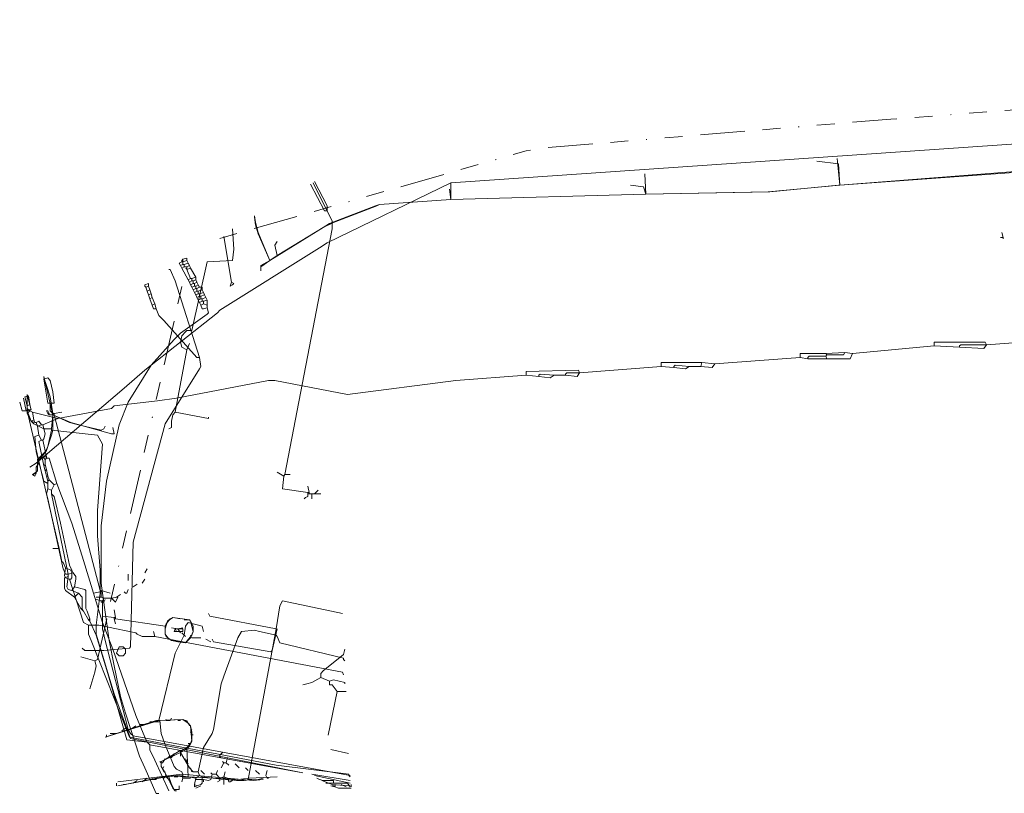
# Model space of a CAD drawing. Header units: metres. Extents: x 132121 to 132666, y 517581 to 517729.
# Tile 1 of 7: x 132121 to 132231, y 517631 to 517717. Entities that reach past the tile are written whole.
import ezdxf
from ezdxf.lldxf.tags import DXFTag

# ---------------------------------------------------------------- set-up
doc = ezdxf.new("R2010")
doc.units = ezdxf.units.M
doc.linetypes.add('RI-OVERIG', pattern=[17, 5, -2, 2, -2, 0, -2, 2, -2])
for name, color, linetype, lineweight in [('B-OI-KL-DATA_BT NEDERLAND_0000566275_VECT_16O055779-G', 90, 'KL-DATA-N', 18), ('B-OI-KL-DATA_KPN_0000546663_VECT_16O055779-G', 90, 'KL-DATA-N', 18), ('B-OI-KL-DATA_LIANDER_0000574962_VECT_16O055779-G', 90, 'KL-DATA-N', 18), ('B-OI-KL-DATA_PRORAIL_0000596202_VECT_16O055779-G', 90, 'KL-DATA-N', 18), ('B-OI-KL-DATA_ZIGGO BV_0000546674_VECT_16O055779-G', 90, 'KL-DATA-N', 18), ('B-OI-KL-ET_LS_HOORN_0000584935_VECT_16O055779-G', 190, 'KL-LS-N', 18), ('B-OI-KL-ET_LS_LIANDER_0000574962_VECT_16O055779-G', 190, 'KL-LS-N', 18), ('B-OI-KL-ET_LS_PRORAIL_0000596202_VECT_16O055779-G', 190, 'KL-LS-N', 18), ('B-OI-KL-ET_MS_LIANDER_0000574962_VECT_16O055779-G', 130, 'KL-MS-N', 18), ('B-OI-KL-ET_MS_PRORAIL_0000596202_VECT_16O055779-G', 130, 'KL-MS-N', 18), ('B-OI-KL-GAS_HD_LIANDER_0000574962_VECT_16O055779-G', 30, 'KL-GAS-HD-N', 18), ('B-OI-KL-GAS_LD_LIANDER_0000574962_VECT_16O055779-G', 50, 'KL-GAS-LD-N', 18), ('B-OI-KL-GAS_LD_PRORAIL_0000596202_VECT_16O055779-G', 50, 'KL-GAS-LD-N', 18), ('B-OI-KL-OVERIG_PRORAIL_0000596202_VECT_16O055779-G', 8, 'CONTINUOUS', 18), ('B-OI-KL-WATER_PWN_0000571124_VECT_16O055779-G', 170, 'KL-WATER-N', 18), ('B-OI-RI-DRUK_HOORN_0000584935_VECT_16O055779-G', 210, 'RI-PERS', 18), ('B-OI-RI-VRIJVERVAL_HOORN_0000584935_VECT_16O055779-G', 210, 'RI-OVERIG', 18), ('B-OI-RI-VRIJVERVAL_PRORAIL_0000596202_VECT_16O055779-G', 210, 'RI-OVERIG', 18)]:
    doc.layers.add(name, color=color, linetype=linetype, lineweight=lineweight)
tags = doc.linetypes.add('KL-DATA-N', pattern='A,4,-1,[101,NLCS.SHX,S=0.5,R=0,X=0,Y=0],-1,4,-1,["D",Standard,S=1,R=0,X=-0.25,Y=-0.5],-1.5', length=12.5).pattern_tags.tags
tags[18] = DXFTag(74, 10)
tags = doc.linetypes.add('KL-GAS-HD-N', pattern='A,4,-1,[69,NLCS.SHX,S=0.5,R=0,X=0,Y=0],-1,4,-1,["H",Standard,S=1,R=0,X=0,Y=-0.5],-2', length=13).pattern_tags.tags
tags[18] = DXFTag(74, 10)
tags = doc.linetypes.add('KL-GAS-LD-N', pattern='A,4,-1,[69,NLCS.SHX,S=0.5,R=0,X=0,Y=0],-1,4,-1,["L",Standard,S=1,R=0,X=0.25,Y=-0.5],-2', length=13).pattern_tags.tags
tags[18] = DXFTag(74, 10)
tags = doc.linetypes.add('KL-LS-N', pattern='A,4,-1,[103,NLCS.SHX,S=0.75,R=0,X=0,Y=0],-1,4,-1,["L",Standard,S=1,R=0,X=0,Y=-0.5],-2', length=13).pattern_tags.tags
tags[18] = DXFTag(74, 10)
tags = doc.linetypes.add('KL-MS-N', pattern='A,4,-1,[103,NLCS.SHX,S=0.75,R=0,X=0,Y=0],-1,4,-1,["M",Standard,S=1,R=0,X=0,Y=-0.5],-2', length=13).pattern_tags.tags
tags[18] = DXFTag(74, 10)
doc.linetypes.add('KL-WATER-N', pattern='A,7,-0.5,[168,NLCS.SHX,S=0.75,R=0,X=0.75,Y=0],-2', length=9.5)
tags = doc.linetypes.add('RI-PERS', pattern='A,7,-2,["P",Standard,S=1.8,R=0,X=-0.5,Y=-0.9],-2,7,-2,[102,NLCS.SHX,S=1,R=180,X=0,Y=0],-2', length=22).pattern_tags.tags
tags[6] = DXFTag(74, 10)

msp = doc.modelspace()

# ---------------------------------------------------------------- linework, layer by layer
at = {"layer": 'B-OI-KL-DATA_BT NEDERLAND_0000566275_VECT_16O055779-G', "flags": 128}
for points in [[(132148.07, 517632.21), (132146.93, 517632.07), (132138.93, 517632.79), (132131.79, 517631.93)], [(132157.93, 517631.21), (132156.5, 517631.21), (132156.07, 517631.36), (132155.64, 517631.5)]]:
    msp.add_lwpolyline(points, dxfattribs=at)
at = {"layer": 'B-OI-KL-DATA_KPN_0000546663_VECT_16O055779-G', "flags": 128}
for points in [[(132143.64, 517693.07), (132144.5, 517687.93)], [(132140.93, 517679.5), (132138.21, 517688.07), (132137.64, 517689.36), (132137.5, 517689.36)], [(132135.21, 517687.5), (132135.21, 517687.79), (132134.79, 517687.64), (132134.79, 517687.5), (132134.93, 517687.36)], [(132135.21, 517687.5), (132134.93, 517687.36)], [(132134.93, 517687.36), (132135.07, 517686.93)], [(132135.36, 517687.07), (132135.07, 517686.93)], [(132135.07, 517686.93), (132135.21, 517686.5)], [(132135.21, 517687.5), (132135.36, 517687.07)], [(132135.36, 517687.07), (132135.5, 517686.64)], [(132135.5, 517686.64), (132135.21, 517686.5)], [(132135.21, 517686.5), (132135.36, 517686.07)], [(132135.64, 517686.21), (132135.36, 517686.07)], [(132135.36, 517686.07), (132135.64, 517685.36)], [(132135.5, 517686.64), (132135.64, 517686.21)], [(132135.64, 517686.21), (132135.93, 517685.5)], [(132135.93, 517685.5), (132135.64, 517685.36)], [(132135.64, 517685.36), (132135.79, 517684.93), (132136.07, 517684.93)], [(132135.93, 517685.5), (132136.07, 517684.93)], [(132136.07, 517684.93), (132136.36, 517684.21), (132136.93, 517683.64), (132140.64, 517679.5), (132140.93, 517679.5)], [(132140.93, 517679.5), (132141.07, 517678.5), (132140.93, 517678.21), (132137.07, 517672.07), (132133.5, 517658.79), (132133.21, 517647.07), (132133.07, 517646.93), (132130.21, 517646.64), (132128.07, 517646.64), (132127.79, 517646.93)]]:
    msp.add_lwpolyline(points, dxfattribs=at)
msp.add_lwpolyline([(132144.5, 517687.93), (132144.79, 517687.79), (132144.64, 517687.64), (132144.36, 517687.5)], close=True, dxfattribs=at)
at = {"layer": 'B-OI-KL-DATA_LIANDER_0000574962_VECT_16O055779-G', "flags": 128}
for points in [[(132121.93, 517674.21), (132121.79, 517675.21), (132121.36, 517675.07), (132121.64, 517674.07)], [(132121.64, 517673.5), (132121.07, 517673.5), (132120.79, 517674.5)], [(132121.93, 517674.21), (132121.64, 517674.07)], [(132121.93, 517674.21), (132122.07, 517673.64), (132121.64, 517673.64)], [(132121.64, 517674.07), (132121.64, 517673.64)], [(132121.64, 517673.64), (132121.64, 517673.5)], [(132121.64, 517673.5), (132125.21, 517658.07)], [(132125.21, 517658.07), (132124.5, 517658.07)], [(132125.21, 517658.07), (132125.5, 517656.64), (132125.64, 517656.5), (132125.93, 517655.93)], [(132125.93, 517655.93), (132125.79, 517655.07), (132125.93, 517654.79), (132126.36, 517654.64)], [(132125.93, 517655.93), (132126.5, 517655.64), (132126.64, 517655.36), (132126.64, 517654.79), (132126.5, 517654.64), (132126.36, 517654.64)], [(132126.36, 517654.64), (132127.93, 517649.79), (132128.5, 517649.5)], [(132128.5, 517649.5), (132129.64, 517649.5), (132131.64, 517649.07), (132133.79, 517648.64), (132133.93, 517648.5), (132134.5, 517648.21), (132135.93, 517648.21)], [(132128.5, 517649.5), (132128.5, 517648.5), (132128.79, 517647.79), (132133.07, 517636.93), (132149.5, 517633.79), (132157.64, 517632.79), (132157.64, 517632.64), (132157.79, 517632.5)], [(132135.93, 517648.21), (132135.79, 517648.79)], [(132135.93, 517648.21), (132156.93, 517644.21), (132157.07, 517643.93)]]:
    msp.add_lwpolyline(points, dxfattribs=at)
at = {"layer": 'B-OI-KL-DATA_PRORAIL_0000596202_VECT_16O055779-G', "flags": 128}
for points in [[(132136.36, 517638.79), (132138.21, 517646.36), (132139.21, 517648.36), (132139.36, 517649.36), (132139.64, 517649.79), (132141.21, 517649.36), (132141.36, 517648.79)], [(132136.36, 517638.79), (132130.36, 517636.93)], [(132136.36, 517638.79), (132136.5, 517638.79)], [(132136.5, 517638.79), (132139.07, 517638.93), (132139.36, 517638.79), (132139.93, 517638.21), (132140.07, 517636.5), (132139.93, 517636.21), (132139.5, 517635.79), (132139.64, 517632.5)], [(132136.5, 517638.79), (132136.64, 517637.36), (132137.07, 517636.07), (132138.07, 517633.64), (132138.36, 517633.36), (132138.93, 517633.07), (132139.07, 517632.79), (132139.07, 517632.5)], [(132139.07, 517632.5), (132137.79, 517632.64), (132136.93, 517632.5), (132131.79, 517631.5)], [(132139.07, 517632.5), (132139.64, 517632.5)], [(132139.64, 517632.5), (132145.21, 517632.21), (132146.5, 517632.36), (132149.64, 517632.5)], [(132155.93, 517631.79), (132155.93, 517632.07), (132154.79, 517632.07), (132154.36, 517632.21), (132154.07, 517632.36)], [(132155.93, 517631.79), (132155.07, 517631.79)], [(132155.93, 517631.79), (132157.5, 517631.79), (132157.79, 517631.36)]]:
    msp.add_lwpolyline(points, dxfattribs=at)
at = {"layer": 'B-OI-KL-DATA_ZIGGO BV_0000546674_VECT_16O055779-G', "flags": 128}
for points in [[(132138.93, 517690.21), (132138.64, 517690.07), (132138.79, 517689.79)], [(132139.07, 517690.5), (132138.93, 517690.36)], [(132138.93, 517690.36), (132139.07, 517690.36)], [(132138.93, 517690.36), (132138.93, 517690.21)], [(132138.93, 517690.21), (132139.07, 517690.21)], [(132139.07, 517690.5), (132139.5, 517690.64), (132139.5, 517690.36)], [(132139.07, 517690.5), (132139.07, 517690.36)], [(132139.07, 517690.36), (132139.07, 517690.21)], [(132139.5, 517690.36), (132139.07, 517690.21)], [(132139.07, 517690.21), (132139.07, 517689.93)], [(132139.64, 517690.07), (132139.21, 517689.93)], [(132139.5, 517690.36), (132139.64, 517690.07)], [(132139.64, 517690.07), (132139.79, 517689.79)], [(132139.07, 517689.93), (132138.79, 517689.79)], [(132138.79, 517689.79), (132138.93, 517689.5)], [(132139.21, 517689.64), (132138.93, 517689.5)], [(132138.93, 517689.5), (132139.64, 517688.21)], [(132139.07, 517689.93), (132139.21, 517689.93)], [(132139.21, 517689.93), (132139.21, 517689.64)], [(132139.21, 517689.64), (132139.5, 517689.64)], [(132139.79, 517689.79), (132139.5, 517689.64)], [(132139.5, 517689.64), (132139.5, 517689.36)], [(132139.93, 517689.5), (132139.5, 517689.36)], [(132139.5, 517689.36), (132139.93, 517688.36)], [(132139.79, 517689.79), (132139.93, 517689.5)], [(132139.93, 517689.5), (132140.5, 517688.5)], [(132139.93, 517688.36), (132139.64, 517688.21)], [(132139.64, 517688.21), (132139.79, 517687.93)], [(132140.07, 517688.07), (132139.79, 517687.93)], [(132139.79, 517687.93), (132139.93, 517687.64)], [(132139.93, 517688.36), (132140.07, 517688.36)], [(132140.21, 517687.79), (132139.93, 517687.64)], [(132140.5, 517688.5), (132140.07, 517688.36)], [(132140.07, 517688.36), (132140.07, 517688.07)], [(132140.07, 517688.07), (132140.21, 517688.07)], [(132140.5, 517688.21), (132140.21, 517688.07)], [(132140.21, 517688.07), (132140.21, 517687.79)], [(132140.21, 517687.79), (132140.36, 517687.79)], [(132140.64, 517687.93), (132140.36, 517687.79)], [(132140.36, 517687.79), (132140.36, 517687.5)], [(132140.5, 517688.5), (132140.5, 517688.21)], [(132140.5, 517688.21), (132140.64, 517687.93)], [(132140.64, 517687.93), (132140.79, 517687.64)], [(132139.93, 517687.64), (132140.07, 517687.36)], [(132140.36, 517687.5), (132140.07, 517687.36)], [(132140.07, 517687.36), (132140.21, 517687.07)], [(132140.5, 517687.21), (132140.21, 517687.07)], [(132140.21, 517687.07), (132140.36, 517686.79)], [(132140.36, 517687.5), (132140.5, 517687.5)], [(132140.64, 517686.93), (132140.36, 517686.79)], [(132140.36, 517686.79), (132140.5, 517686.5)], [(132140.79, 517687.64), (132140.5, 517687.5)], [(132140.5, 517687.5), (132140.5, 517687.21)], [(132140.5, 517687.21), (132140.64, 517687.21)], [(132140.93, 517687.36), (132140.64, 517687.21)], [(132140.64, 517687.21), (132140.64, 517686.93)], [(132140.64, 517686.93), (132140.79, 517686.93)], [(132140.79, 517687.64), (132140.93, 517687.36)], [(132141.21, 517687.07), (132140.79, 517686.93)], [(132140.79, 517686.93), (132140.79, 517686.64)], [(132140.93, 517687.36), (132141.21, 517687.36), (132141.21, 517687.07)], [(132141.36, 517686.79), (132140.93, 517686.64)], [(132141.21, 517687.07), (132141.36, 517686.79)], [(132141.36, 517686.79), (132141.5, 517686.5)], [(132140.79, 517686.64), (132140.5, 517686.5)], [(132140.5, 517686.5), (132140.64, 517686.21)], [(132140.93, 517686.36), (132140.64, 517686.21)], [(132140.64, 517686.21), (132140.79, 517685.93)], [(132140.79, 517686.64), (132140.93, 517686.64)], [(132141.07, 517686.07), (132140.79, 517685.93)], [(132140.79, 517685.93), (132140.93, 517685.64)], [(132140.93, 517686.64), (132140.93, 517686.36)], [(132140.93, 517686.36), (132141.07, 517686.36)], [(132141.21, 517685.79), (132140.93, 517685.64)], [(132140.93, 517685.64), (132141.07, 517685.36)], [(132141.5, 517686.5), (132141.07, 517686.36)], [(132141.07, 517686.36), (132141.07, 517686.07)], [(132141.07, 517686.07), (132141.21, 517686.07)], [(132141.64, 517686.21), (132141.21, 517686.07)], [(132141.21, 517686.07), (132141.21, 517685.79)], [(132141.21, 517685.79), (132141.36, 517685.79)], [(132141.79, 517685.93), (132141.36, 517685.79)], [(132141.36, 517685.79), (132141.36, 517685.5)], [(132141.5, 517686.5), (132141.64, 517686.21)], [(132141.64, 517686.21), (132141.79, 517685.93)], [(132141.79, 517685.93), (132141.79, 517685.36)], [(132141.79, 517685.07), (132141.93, 517684.5), (132141.79, 517684.36), (132138.79, 517682.21), (132138.07, 517681.5), (132135.5, 517678.64), (132132.93, 517674.5), (132131.93, 517671.93), (132130.5, 517665.64), (132129.93, 517660.64), (132129.93, 517654.21), (132130.07, 517653.07), (132130.79, 517647.79), (132131.36, 517644.93), (132132.07, 517641.5), (132132.64, 517639.64), (132134.21, 517634.79), (132134.79, 517633.5), (132136.07, 517630.64), (132136.36, 517630.64)], [(132141.36, 517685.5), (132141.07, 517685.36)], [(132141.07, 517685.36), (132141.21, 517684.93), (132141.36, 517684.93), (132141.79, 517685.07)], [(132141.36, 517685.5), (132141.79, 517685.36)], [(132141.79, 517685.36), (132141.79, 517685.07)]]:
    msp.add_lwpolyline(points, dxfattribs=at)
at = {"layer": 'B-OI-KL-ET_LS_HOORN_0000584935_VECT_16O055779-G', "flags": 128}
for points in [[(132212.64, 517698.79), (132212.5, 517701.21), (132210.07, 517701.5)], [(132234.21, 517700.36), (132212.64, 517698.79)], [(132169.07, 517697.21), (132169.07, 517699.07)], [(132190.93, 517697.79), (132169.07, 517697.21)], [(132190.93, 517697.79), (132190.64, 517698.64), (132189.21, 517698.79)], [(132212.64, 517698.79), (132204.64, 517698.07), (132190.93, 517697.79)], [(132169.07, 517697.21), (132161.07, 517696.64), (132160.64, 517696.5), (132155.5, 517694.5), (132154.79, 517694.07), (132148.79, 517690.36)], [(132148.79, 517690.36), (132147.5, 517693.5), (132147.21, 517694.64), (132147.07, 517695.36)], [(132148.79, 517690.36), (132147.79, 517689.64)], [(132124.5, 517673.07), (132123.5, 517677.36)], [(132124.5, 517673.07), (132124.5, 517671.36), (132124.36, 517670.79), (132123.79, 517669.07), (132123.5, 517668.64), (132122.79, 517667.79), (132122.79, 517666.79), (132122.64, 517666.64), (132122.21, 517666.36)], [(132124.5, 517673.07), (132126.36, 517672.21), (132127.36, 517671.93), (132129.93, 517671.36), (132130.21, 517671.5), (132130.36, 517671.79)]]:
    msp.add_lwpolyline(points, dxfattribs=at)
at = {"layer": 'B-OI-KL-ET_LS_LIANDER_0000574962_VECT_16O055779-G', "flags": 128}
for points in [[(132212.36, 517701.79), (132212.64, 517698.79)], [(132190.93, 517697.79), (132190.79, 517700.07)], [(132234.21, 517700.5), (132212.64, 517698.79)], [(132153.79, 517699.21), (132155.21, 517696.5), (132155.21, 517695.93), (132154.93, 517695.93), (132153.36, 517698.93)], [(132168.93, 517698.36), (132169.07, 517697.21)], [(132169.07, 517697.21), (132190.93, 517697.79)], [(132212.5, 517698.79), (132204.79, 517698.07), (132190.93, 517697.79)], [(132212.5, 517698.79), (132212.64, 517698.79)], [(132212.5, 517698.79), (132212.64, 517698.79)], [(132169.07, 517697.21), (132161.07, 517696.64), (132160.79, 517696.5), (132155.93, 517694.64), (132154.79, 517694.07), (132149.64, 517690.93)], [(132148.79, 517690.36), (132147.5, 517693.36), (132147.21, 517694.36), (132147.07, 517695.21)], [(132149.64, 517692.5), (132149.36, 517692.07), (132149.64, 517690.93)], [(132148.79, 517690.36), (132147.79, 517689.79), (132147.79, 517689.21)], [(132149.64, 517690.93), (132148.79, 517690.36)], [(132121.5, 517673.5), (132121.21, 517674.93)], [(132121.64, 517675.36), (132122.07, 517673.64), (132121.64, 517673.5)], [(132121.5, 517673.5), (132121.07, 517673.5), (132120.79, 517674.5)], [(132121.5, 517673.5), (132121.64, 517673.5)], [(132121.64, 517673.5), (132122.07, 517672.36), (132122.36, 517672.07), (132123.5, 517671.5), (132124.36, 517671.5)], [(132124.21, 517674.36), (132124.21, 517673.5), (132124.36, 517673.36), (132124.5, 517673.07)], [(132124.5, 517673.07), (132124.36, 517671.5)], [(132124.5, 517673.07), (132126.5, 517672.21), (132131.07, 517670.93), (132131.36, 517670.93), (132131.21, 517671.64)], [(132124.36, 517671.36), (132123.93, 517669.5), (132123.64, 517668.93), (132122.79, 517668.07), (132122.79, 517667.93), (132122.93, 517667.64), (132122.64, 517667.21), (132122.64, 517666.5)], [(132124.36, 517671.5), (132124.36, 517671.36)], [(132124.36, 517671.36), (132129.5, 517670.79), (132130.07, 517669.79), (132129.5, 517662.36), (132129.5, 517659.5), (132129.79, 517655.64), (132129.79, 517653.07), (132129.36, 517649.5), (132129.36, 517648.5), (132131.36, 517641.79), (132132.93, 517637.5), (132133.21, 517636.79), (132152.5, 517632.93)], [(132153.5, 517632.79), (132157.79, 517632.07)]]:
    msp.add_lwpolyline(points, dxfattribs=at)
for points in [[(132124.21, 517674.36), (132123.93, 517674.36), (132123.5, 517677.07), (132123.93, 517677.21), (132124.21, 517676.93), (132124.5, 517675.64), (132124.64, 517674.36)], [(132122.5, 517666.21), (132122.64, 517666.5), (132122.21, 517666.36)]]:
    msp.add_lwpolyline(points, close=True, dxfattribs=at)
at = {"layer": 'B-OI-KL-ET_LS_PRORAIL_0000596202_VECT_16O055779-G', "flags": 128}
for points in [[(132149.5, 517649.07), (132149.93, 517651.64), (132150.21, 517652.21), (132156.93, 517650.79)], [(132149.5, 517649.07), (132142.07, 517650.5), (132141.93, 517650.79)], [(132149.5, 517649.07), (132146.36, 517632.21), (132146.07, 517632.07)], [(132130.36, 517636.93), (132136.07, 517638.79), (132139.07, 517638.93), (132139.36, 517638.79), (132139.93, 517638.21), (132140.07, 517636.5), (132139.93, 517636.21), (132139.36, 517635.5), (132139.07, 517635.36), (132138.64, 517635.36), (132137.21, 517634.5), (132136.64, 517634.21), (132136.64, 517633.64), (132137.07, 517632.93), (132137.93, 517631.21), (132138.21, 517630.93), (132138.36, 517630.93)]]:
    msp.add_lwpolyline(points, dxfattribs=at)
at = {"layer": 'B-OI-KL-ET_MS_LIANDER_0000574962_VECT_16O055779-G', "flags": 128}
for points in [[(132229.07, 517680.93), (132228.93, 517681.21), (132223.21, 517681.21), (132223.21, 517680.79)], [(132250.07, 517681.21), (132246.5, 517682.21), (132229.07, 517680.93)], [(132213.21, 517680.07), (132211.07, 517679.93)], [(132213.21, 517680.07), (132213.07, 517679.79), (132211.21, 517679.79)], [(132213.21, 517680.07), (132214.07, 517679.93)], [(132223.21, 517680.79), (132214.07, 517679.93)], [(132223.21, 517680.79), (132226.07, 517680.64)], [(132229.07, 517680.93), (132228.79, 517680.5), (132226.07, 517680.64)], [(132229.07, 517680.93), (132226.21, 517680.93), (132226.07, 517680.79), (132226.07, 517680.64)], [(132208.21, 517679.5), (132198.64, 517678.79)], [(132211.07, 517679.93), (132208.21, 517679.93), (132208.21, 517679.5)], [(132208.21, 517679.5), (132209.07, 517679.36)], [(132211.07, 517679.64), (132209.21, 517679.64), (132209.07, 517679.5), (132209.07, 517679.36)], [(132209.07, 517679.36), (132211.21, 517679.36)], [(132211.07, 517679.93), (132211.21, 517679.79)], [(132211.21, 517679.79), (132211.07, 517679.64)], [(132211.07, 517679.64), (132211.21, 517679.36)], [(132214.07, 517679.93), (132213.79, 517679.36), (132211.21, 517679.36)], [(132183.5, 517677.79), (132183.36, 517678.07), (132177.5, 517677.93), (132177.5, 517677.5)], [(132192.64, 517678.5), (132183.5, 517677.79)], [(132197.21, 517678.93), (132192.64, 517678.93), (132192.64, 517678.5)], [(132192.64, 517678.5), (132194.07, 517678.36)], [(132195.79, 517678.5), (132194.21, 517678.64), (132194.07, 517678.5), (132194.07, 517678.36)], [(132195.79, 517678.5), (132195.36, 517678.21), (132194.07, 517678.36)], [(132195.79, 517678.5), (132197.07, 517678.5)], [(132197.21, 517678.93), (132197.07, 517678.5)], [(132198.64, 517678.79), (132198.36, 517678.36), (132197.07, 517678.5)], [(132197.21, 517678.93), (132198.64, 517678.79)], [(132177.5, 517677.5), (132169.64, 517676.93), (132157.5, 517675.36), (132149.36, 517676.93), (132148.64, 517676.93), (132138.36, 517674.93), (132136.21, 517674.64), (132131.36, 517674.07), (132131.07, 517673.79), (132129.64, 517673.5), (132125.07, 517672.64)], [(132177.5, 517677.5), (132178.93, 517677.36)], [(132180.64, 517677.5), (132179.07, 517677.64), (132178.93, 517677.5), (132178.93, 517677.36)], [(132180.64, 517677.5), (132180.21, 517677.21), (132178.93, 517677.36)], [(132180.64, 517677.5), (132181.93, 517677.5)], [(132183.5, 517677.79), (132183.21, 517677.36), (132181.93, 517677.5)], [(132183.5, 517677.79), (132182.07, 517677.79), (132181.93, 517677.64), (132181.93, 517677.5)], [(132121.64, 517673.79), (132121.64, 517675.36)], [(132121.64, 517673.79), (132121.93, 517673.5)], [(132121.64, 517673.79), (132121.64, 517673.21)], [(132121.93, 517673.5), (132121.64, 517673.21)], [(132121.93, 517673.5), (132122.21, 517673.36)], [(132121.64, 517673.21), (132122.07, 517672.36)], [(132122.36, 517672.5), (132122.07, 517672.36)], [(132122.07, 517672.36), (132122.5, 517672.21)], [(132122.21, 517673.36), (132125.07, 517672.64)], [(132122.21, 517673.36), (132122.36, 517672.5)], [(132122.36, 517672.5), (132122.5, 517672.21)], [(132122.64, 517672.21), (132122.93, 517672.36), (132123.21, 517671.93)], [(132125.07, 517672.64), (132123.36, 517671.93)], [(132122.5, 517672.21), (132122.64, 517672.21)], [(132122.64, 517672.21), (132122.79, 517671.79)], [(132123.21, 517671.93), (132122.79, 517671.79)], [(132122.79, 517671.79), (132122.93, 517670.79)], [(132123.21, 517671.93), (132123.36, 517671.93)], [(132123.36, 517671.93), (132123.64, 517670.93), (132123.5, 517670.36), (132123.36, 517670.21)], [(132122.93, 517670.79), (132122.5, 517670.64), (132122.64, 517668.93), (132123.5, 517665.64), (132123.93, 517665.36)], [(132122.93, 517670.79), (132123.21, 517670.21)], [(132123.21, 517670.21), (132122.93, 517670.07), (132123.5, 517667.36)], [(132123.21, 517670.21), (132123.36, 517670.21)], [(132123.36, 517670.21), (132123.79, 517668.36)], [(132123.79, 517668.36), (132123.5, 517668.36), (132123.5, 517668.21), (132123.64, 517668.07)], [(132123.79, 517668.21), (132123.64, 517668.07)], [(132123.64, 517668.07), (132123.64, 517667.5)], [(132123.79, 517668.36), (132123.79, 517668.21)], [(132123.79, 517668.21), (132124.07, 517668.21), (132124.93, 517665.36)], [(132123.64, 517667.5), (132123.5, 517667.36)], [(132123.5, 517667.36), (132123.64, 517666.79)], [(132123.64, 517667.5), (132123.79, 517666.93)], [(132123.79, 517666.93), (132123.64, 517666.79)], [(132123.79, 517666.93), (132123.93, 517666.21)], [(132123.64, 517666.79), (132123.79, 517666.21)], [(132123.79, 517666.21), (132123.93, 517666.21)], [(132123.79, 517666.21), (132123.93, 517665.64)], [(132123.93, 517666.21), (132124.07, 517665.79)], [(132124.07, 517665.79), (132123.93, 517665.64)], [(132124.07, 517665.79), (132124.64, 517665.21)], [(132123.93, 517664.79), (132123.79, 517664.21), (132123.93, 517663.64), (132125.64, 517655.79), (132125.93, 517655.21), (132126.21, 517655.21)], [(132123.93, 517665.64), (132123.93, 517665.36)], [(132123.93, 517665.36), (132123.93, 517664.79)], [(132123.93, 517664.79), (132124.36, 517664.64)], [(132124.64, 517665.21), (132124.36, 517664.64)], [(132124.36, 517664.64), (132124.36, 517664.21)], [(132124.93, 517665.36), (132124.64, 517665.21)], [(132124.93, 517665.36), (132126.64, 517660.93), (132127.79, 517657.21), (132130.07, 517649.79), (132131.21, 517646.79), (132133.79, 517639.36), (132134.79, 517636.93), (132135.07, 517636.36)], [(132124.36, 517664.21), (132124.64, 517663.93), (132125.36, 517660.93), (132126.36, 517656.21), (132126.64, 517655.64), (132126.79, 517655.36)], [(132124.36, 517664.21), (132126.21, 517655.21)], [(132126.21, 517654.93), (132125.79, 517654.79), (132125.79, 517653.64), (132125.93, 517653.36), (132126.93, 517652.64)], [(132126.21, 517654.93), (132126.07, 517653.79), (132126.21, 517653.5), (132126.64, 517653.36)], [(132126.79, 517655.36), (132126.21, 517655.21)], [(132126.21, 517655.21), (132126.21, 517654.93)], [(132126.79, 517655.36), (132127.07, 517654.93), (132127.07, 517654.64), (132126.93, 517653.79)], [(132126.93, 517653.79), (132126.64, 517653.36)], [(132126.93, 517653.79), (132128.07, 517653.5), (132128.21, 517653.36), (132128.21, 517651.36), (132128.36, 517651.07), (132128.64, 517650.21)], [(132126.64, 517653.36), (132127.36, 517653.07)], [(132127.36, 517653.07), (132126.93, 517652.64)], [(132126.93, 517652.64), (132127.64, 517651.36)], [(132127.36, 517653.07), (132127.79, 517652.64), (132127.79, 517651.36)], [(132127.64, 517651.36), (132127.79, 517651.36)], [(132127.64, 517651.36), (132127.93, 517651.07)], [(132127.79, 517651.36), (132127.93, 517651.07)], [(132127.93, 517651.07), (132128.5, 517650.07)], [(132128.64, 517650.21), (132128.5, 517650.07)], [(132128.5, 517650.07), (132128.64, 517649.93)], [(132128.64, 517650.21), (132128.64, 517649.93)], [(132128.64, 517649.93), (132129.36, 517648.36), (132130.64, 517644.07), (132132.79, 517636.64), (132135.07, 517636.36)], [(132135.07, 517636.36), (132135.36, 517636.07)], [(132135.36, 517636.07), (132152.5, 517632.93)], [(132135.36, 517636.07), (132135.36, 517635.5), (132135.93, 517634.36), (132137.5, 517630.93)], [(132153.79, 517632.64), (132157.79, 517631.79)]]:
    msp.add_lwpolyline(points, dxfattribs=at)
msp.add_lwpolyline([(132137.93, 517650.36), (132139.79, 517650.07), (132139.93, 517649.93), (132140.21, 517649.36), (132140.21, 517648.79), (132139.93, 517648.07), (132139.36, 517647.5), (132137.5, 517647.93), (132137.07, 517648.5), (132137.07, 517649.07), (132137.36, 517649.93), (132137.64, 517650.21)], close=True, dxfattribs=at)
at = {"layer": 'B-OI-KL-ET_MS_PRORAIL_0000596202_VECT_16O055779-G', "flags": 128}
for points in [[(132140.79, 517633.07), (132141.36, 517635.79), (132142.36, 517637.36), (132142.5, 517637.79), (132143.36, 517642.93), (132143.64, 517643.79), (132145.21, 517648.07), (132145.64, 517648.79), (132147.07, 517648.93), (132147.64, 517648.79), (132149.5, 517648.36), (132149.64, 517648.21), (132149.93, 517647.5), (132157.07, 517645.79), (132157.07, 517645.64), (132157.21, 517645.5)], [(132138.79, 517635.21), (132139.36, 517635.5), (132139.79, 517635.93), (132140.07, 517636.5), (132140.07, 517637.5), (132139.93, 517638.21), (132139.64, 517638.5), (132139.07, 517638.93), (132136.07, 517638.79), (132135.64, 517638.64), (132130.36, 517636.93)], [(132138.79, 517635.21), (132136.64, 517634.21), (132136.64, 517633.64), (132137.07, 517632.93), (132137.21, 517632.5)], [(132138.79, 517635.21), (132139.79, 517633.5), (132140.21, 517633.07), (132140.79, 517633.07)], [(132137.5, 517632.5), (132138.5, 517632.64), (132139.64, 517632.5), (132140.5, 517632.36)], [(132140.93, 517632.64), (132140.5, 517632.36)], [(132140.79, 517633.07), (132140.93, 517632.64)], [(132140.93, 517632.64), (132141.21, 517632.5)], [(132137.21, 517632.5), (132131.79, 517631.5)], [(132137.21, 517632.5), (132137.5, 517632.5)], [(132137.5, 517632.5), (132137.93, 517631.21), (132138.21, 517630.93), (132138.36, 517630.93)], [(132140.5, 517632.36), (132140.36, 517631.64)], [(132140.36, 517631.64), (132140.64, 517631.5)], [(132140.36, 517631.64), (132140.36, 517631.36), (132140.64, 517631.5)], [(132141.21, 517632.5), (132141.21, 517631.79), (132141.07, 517631.64), (132140.64, 517631.5)], [(132141.21, 517632.5), (132143.64, 517632.21)], [(132143.64, 517632.21), (132145.36, 517632.07), (132147.5, 517632.21), (132148.07, 517632.36)], [(132143.64, 517632.21), (132143.64, 517631.64)], [(132154.64, 517632.07), (132155.79, 517631.64), (132157.64, 517631.5)]]:
    msp.add_lwpolyline(points, dxfattribs=at)
at = {"layer": 'B-OI-KL-GAS_HD_LIANDER_0000574962_VECT_16O055779-G', "flags": 128}
for points in [[(132124.5, 517673.21), (132124.21, 517675.07), (132123.79, 517676.36), (132123.5, 517677.21)], [(132123.93, 517673.21), (132123.79, 517673.5), (132123.93, 517673.5), (132124.07, 517673.21)], [(132123.93, 517673.21), (132124.07, 517673.21)], [(132123.93, 517673.21), (132124.07, 517673.07)], [(132124.07, 517673.21), (132124.07, 517673.07)], [(132124.07, 517673.07), (132124.5, 517673.07)], [(132124.5, 517673.21), (132124.64, 517673.21)], [(132124.5, 517673.21), (132124.5, 517673.07)], [(132124.5, 517673.07), (132124.64, 517673.07)], [(132124.64, 517673.21), (132125.5, 517673.36)], [(132124.64, 517673.21), (132124.64, 517673.07)], [(132124.64, 517673.07), (132129.79, 517653.36)], [(132135.07, 517655.79), (132134.79, 517655.36)], [(132132.93, 517654.5), (132132.93, 517655.21)], [(132133.93, 517654.07), (132133.5, 517653.79)], [(132134.79, 517654.64), (132134.5, 517654.21)], [(132129.79, 517653.21), (132129.07, 517653.07)], [(132129.93, 517652.64), (132129.36, 517652.64)], [(132129.79, 517653.36), (132129.93, 517653.36)], [(132129.79, 517653.36), (132129.79, 517653.21)], [(132129.79, 517653.21), (132129.93, 517653.21)], [(132129.93, 517653.36), (132130.93, 517653.07)], [(132129.93, 517653.36), (132129.93, 517653.21)], [(132129.93, 517653.21), (132129.93, 517652.64)], [(132129.93, 517652.64), (132130.21, 517652.5)], [(132130.21, 517652.5), (132130.07, 517652.21)], [(132130.21, 517652.5), (132131.07, 517652.5)], [(132132.93, 517653.5), (132132.79, 517653.07), (132132.64, 517653.07), (132132.5, 517653.21)], [(132130.07, 517652.21), (132129.36, 517652.36)], [(132130.07, 517652.21), (132130.07, 517650.5)], [(132130.07, 517650.5), (132131.36, 517650.36)], [(132130.07, 517650.5), (132130.07, 517649.07), (132130.36, 517647.79), (132132.93, 517637.79), (132133.21, 517637.36), (132133.5, 517637.07), (132157.79, 517632.64)], [(132131.5, 517650.36), (132131.36, 517651.21)], [(132131.36, 517650.36), (132131.5, 517650.36)], [(132131.36, 517650.36), (132131.36, 517650.21)], [(132131.5, 517650.36), (132131.5, 517650.21)], [(132137.07, 517649.36), (132137.36, 517649.93), (132137.93, 517650.36), (132138.79, 517650.21)], [(132131.36, 517650.21), (132131.5, 517650.21)], [(132131.36, 517650.21), (132131.5, 517649.64)], [(132131.5, 517650.21), (132137.07, 517649.36)], [(132137.07, 517649.36), (132137.07, 517648.5), (132137.21, 517648.21), (132137.79, 517647.79), (132138.5, 517647.64), (132139.36, 517647.5), (132140.07, 517648.36), (132140.21, 517648.79), (132139.93, 517649.93), (132139.79, 517650.07), (132139.21, 517650.07)], [(132138.5, 517649.07), (132137.79, 517649.21)], [(132138.5, 517649.07), (132139.07, 517649.21)], [(132138.5, 517649.07), (132138.79, 517648.64)]]:
    msp.add_lwpolyline(points, dxfattribs=at)
for points in [[(132131.79, 517652.64), (132131.07, 517652.5), (132131.5, 517652.07)], [(132131.93, 517647.07), (132132.36, 517647.07), (132132.64, 517646.79), (132132.64, 517646.36), (132132.36, 517646.07), (132131.93, 517646.07), (132131.64, 517646.36)]]:
    msp.add_lwpolyline(points, close=True, dxfattribs=at)
at = {"layer": 'B-OI-KL-GAS_LD_LIANDER_0000574962_VECT_16O055779-G', "flags": 128}
for points in [[(132150.5, 517666.36), (132155.79, 517693.93), (132155.79, 517694.79), (132153.64, 517699.07)], [(132150.36, 517666.21), (132149.64, 517666.64)], [(132150.36, 517666.21), (132150.21, 517664.79), (132153.07, 517664.36)], [(132150.5, 517666.36), (132150.36, 517666.21)], [(132150.5, 517666.36), (132151.07, 517666.36)], [(132153.21, 517664.36), (132153.07, 517665.07)], [(132153.79, 517664.21), (132154.21, 517664.64)], [(132153.07, 517664.21), (132153.07, 517663.93), (132152.79, 517663.79), (132152.64, 517663.64)], [(132153.07, 517664.36), (132153.21, 517664.36)], [(132153.07, 517664.36), (132153.07, 517664.21)], [(132153.07, 517664.21), (132153.21, 517664.21)], [(132153.21, 517664.36), (132153.21, 517664.21)], [(132153.21, 517664.21), (132153.5, 517664.21)], [(132153.5, 517664.21), (132153.79, 517664.21)], [(132153.5, 517664.21), (132153.5, 517663.64)], [(132153.79, 517664.21), (132154.5, 517664.21)], [(132135.07, 517655.79), (132134.79, 517655.36)], [(132132.93, 517654.5), (132132.93, 517655.21)], [(132133.93, 517654.07), (132133.5, 517653.79)], [(132134.79, 517654.64), (132134.5, 517654.21)], [(132132.07, 517652.93), (132131.64, 517652.64)], [(132132.93, 517653.5), (132132.79, 517653.07), (132132.64, 517653.07), (132132.5, 517653.21)], [(132130.36, 517652.36), (132130.21, 517652.07), (132129.93, 517652.07), (132129.93, 517652.21)], [(132138.79, 517650.21), (132137.93, 517650.36), (132137.64, 517650.21), (132137.21, 517649.64), (132137.07, 517649.07), (132137.07, 517648.5), (132137.5, 517647.93), (132139.36, 517647.5), (132140.07, 517648.36), (132140.21, 517648.79), (132139.93, 517649.93), (132139.79, 517650.07), (132139.21, 517650.07)], [(132138.21, 517649.07), (132138.07, 517648.79), (132138.36, 517648.79)], [(132138.21, 517649.07), (132139.07, 517649.07), (132139.07, 517648.79), (132138.36, 517648.79)], [(132138.21, 517649.07), (132138.36, 517648.79)]]:
    msp.add_lwpolyline(points, dxfattribs=at)
msp.add_lwpolyline([(132131.93, 517647.07), (132132.36, 517647.07), (132132.64, 517646.79), (132132.64, 517646.36), (132132.36, 517646.07), (132131.93, 517646.07), (132131.64, 517646.36)], close=True, dxfattribs=at)
at = {"layer": 'B-OI-KL-GAS_LD_PRORAIL_0000596202_VECT_16O055779-G', "flags": 128}
msp.add_lwpolyline([(132149.64, 517649.07), (132149.07, 517646.64), (132148.93, 517646.5), (132142.5, 517647.64), (132142.36, 517647.93)], dxfattribs=at)
at = {"layer": 'B-OI-KL-OVERIG_PRORAIL_0000596202_VECT_16O055779-G', "flags": 128}
for points in [[(132230.93, 517692.93), (132230.79, 517693.5)], [(132230.93, 517692.93), (132230.64, 517692.93)], [(132230.93, 517692.93), (132230.93, 517692.79)], [(132138.93, 517648.64), (132139.36, 517648.21)], [(132139.93, 517648.36), (132140.07, 517648.07), (132141.07, 517648.07)], [(132141.64, 517647.93), (132142.21, 517647.64)], [(132133.79, 517638.21), (132133.21, 517637.79)], [(132134.21, 517638.36), (132134.93, 517638.36)], [(132135.36, 517638.64), (132136.5, 517638.64)], [(132137.79, 517639.07), (132137.64, 517638.79), (132137.21, 517638.79), (132137.21, 517638.93)], [(132138.5, 517638.79), (132138.79, 517638.79)], [(132139.5, 517638.79), (132139.79, 517638.21)], [(132130.5, 517637.21), (132130.5, 517636.93)], [(132130.93, 517637.36), (132131.64, 517637.36)], [(132132.64, 517637.93), (132132.21, 517637.64)], [(132140.07, 517637.79), (132139.93, 517637.5), (132140.07, 517637.21), (132140.21, 517637.21)], [(132140.07, 517636.64), (132139.93, 517636.21), (132139.64, 517636.21)], [(132138.07, 517635.07), (132137.79, 517634.64), (132137.64, 517634.64), (132137.5, 517634.79)], [(132138.79, 517635.36), (132138.5, 517635.5)], [(132138.79, 517635.36), (132139.5, 517635.79)], [(132138.79, 517635.36), (132138.79, 517634.79)], [(132143.5, 517635.21), (132143.21, 517634.93), (132143.21, 517634.64), (132143.36, 517634.64)], [(132137.07, 517634.5), (132136.79, 517634.07), (132136.64, 517634.07), (132136.5, 517634.21)], [(132139.36, 517634.5), (132139.64, 517633.93)], [(132143.64, 517634.07), (132143.36, 517633.5)], [(132143.5, 517634.21), (132143.64, 517634.07)], [(132143.64, 517634.07), (132143.93, 517634.07)], [(132143.93, 517634.07), (132144.07, 517634.64)], [(132143.93, 517634.07), (132144.21, 517633.79)], [(132144.93, 517633.93), (132145.36, 517633.5)], [(132136.93, 517633.64), (132136.79, 517633.36), (132136.93, 517633.07), (132137.07, 517633.07)], [(132139.07, 517632.36), (132138.93, 517632.64)], [(132139.93, 517633.5), (132140.07, 517633.07)], [(132141.07, 517633.21), (132141.5, 517632.79)], [(132142.36, 517632.79), (132142.21, 517632.21), (132141.93, 517632.07), (132141.36, 517632.21)], [(132142.36, 517632.79), (132142.21, 517632.93)], [(132142.36, 517632.79), (132142.79, 517632.79)], [(132142.79, 517632.79), (132142.93, 517633.21)], [(132142.79, 517632.79), (132143.21, 517632.36)], [(132143.64, 517632.5), (132143.79, 517633.07)], [(132146.07, 517633.5), (132146.36, 517633.21)], [(132147.21, 517633.21), (132147.64, 517632.79)], [(132148.5, 517633.21), (132148.36, 517632.64), (132148.5, 517632.36), (132148.64, 517632.36)], [(132131.64, 517631.79), (132131.64, 517631.5)], [(132132.36, 517631.64), (132132.64, 517631.64)], [(132133.93, 517632.07), (132133.5, 517631.79)], [(132135.07, 517632.36), (132134.5, 517631.93)], [(132136.21, 517632.5), (132136.07, 517632.21), (132135.64, 517632.21), (132135.64, 517632.36)], [(132136.93, 517632.36), (132137.21, 517632.5), (132137.36, 517632.36), (132137.64, 517632.07)], [(132137.79, 517631.64), (132138.07, 517631.07), (132138.64, 517631.07), (132138.64, 517631.21), (132138.64, 517631.5)], [(132138.07, 517632.5), (132138.5, 517632.5)], [(132139.07, 517632.36), (132138.93, 517631.93)], [(132139.07, 517632.36), (132139.93, 517632.36)], [(132141.36, 517632.21), (132140.5, 517632.21)], [(132141.36, 517632.21), (132141.36, 517631.93)], [(132143.21, 517632.36), (132143.21, 517632.07), (132142.93, 517631.93)], [(132143.64, 517632.5), (132143.21, 517632.36)], [(132143.64, 517632.5), (132144.07, 517632.36), (132144.21, 517631.93)], [(132144.21, 517631.93), (132144.36, 517631.93)], [(132144.21, 517631.93), (132144.36, 517631.93)], [(132144.36, 517631.93), (132144.79, 517632.21), (132145.07, 517632.07), (132145.93, 517632.07)], [(132146.36, 517632.21), (132146.79, 517632.21)], [(132156.79, 517631.64), (132157.36, 517631.36)], [(132157.93, 517631.64), (132157.93, 517631.36)], [(132141.07, 517631.5), (132140.5, 517631.21)], [(132155.79, 517631.5), (132156.21, 517631.5)]]:
    msp.add_lwpolyline(points, dxfattribs=at)
at = {"layer": 'B-OI-KL-WATER_PWN_0000571124_VECT_16O055779-G', "flags": 128}
for points in [[(132144.64, 517693.93), (132144.79, 517691.64), (132144.64, 517690.36), (132141.79, 517690.21), (132140.07, 517682.5), (132139.5, 517682.5), (132139.36, 517682.36), (132138.93, 517681.93), (132138.79, 517681.21), (132138.93, 517680.64), (132139.5, 517680.36)], [(132139.5, 517680.36), (132138.21, 517673.36)], [(132139.5, 517680.36), (132139.79, 517681.07)], [(132138.21, 517673.36), (132137.93, 517673.07), (132137.79, 517672.36), (132137.79, 517671.64), (132137.5, 517671.5)], [(132138.21, 517673.36), (132141.93, 517672.64), (132141.93, 517672.79)]]:
    msp.add_lwpolyline(points, dxfattribs=at)
at = {"layer": 'B-OI-RI-DRUK_HOORN_0000584935_VECT_16O055779-G', "flags": 128}
msp.add_lwpolyline([(132354.64, 517717.36), (132354.64, 517716.79), (132354.36, 517716.36), (132352.07, 517713.07), (132350.5, 517712.07), (132349.79, 517711.79), (132348.93, 517711.5), (132347.21, 517711.36), (132169.07, 517699.07), (132155.21, 517692.36), (132154.36, 517691.79), (132143.21, 517684.79), (132142.93, 517684.5), (132134.79, 517678.07), (132132.5, 517676.07), (132122.64, 517667.64), (132121.93, 517667.21)], dxfattribs=at)
at = {"layer": 'B-OI-RI-VRIJVERVAL_HOORN_0000584935_VECT_16O055779-G', "flags": 128}
for points in [[(132270.21, 517710.07), (132218.36, 517706.21), (132202.93, 517704.93), (132178.93, 517702.93), (132177.5, 517702.64), (132142.5, 517692.64), (132142.5, 517692.79)], [(132129.21, 517645.5), (132129.5, 517645.64), (132139.64, 517690.5), (132139.64, 517690.93), (132139.5, 517690.93)], [(132129.21, 517645.5), (132127.64, 517645.93)], [(132129.21, 517645.5), (132129.36, 517644.93), (132129.21, 517644.21), (132128.64, 517642.36)]]:
    msp.add_lwpolyline(points, dxfattribs=at)
at = {"layer": 'B-OI-RI-VRIJVERVAL_PRORAIL_0000596202_VECT_16O055779-G', "flags": 128}
for points in [[(132154.5, 517643.64), (132154.5, 517644.07), (132154.79, 517644.36), (132157.07, 517646.21), (132157.21, 517646.79)], [(132154.5, 517643.64), (132153.5, 517643.07), (132152.93, 517642.93), (132152.5, 517642.79)], [(132154.5, 517643.64), (132155.5, 517643.21)], [(132155.5, 517643.21), (132155.93, 517643.36), (132157.21, 517643.07), (132157.21, 517642.93)], [(132155.5, 517643.21), (132155.5, 517642.79), (132155.79, 517642.79), (132156.36, 517642.07)], [(132156.36, 517642.07), (132155.21, 517636.64), (132155.21, 517635.64), (132157.79, 517635.07)], [(132156.36, 517642.07), (132157.36, 517642.07)]]:
    msp.add_lwpolyline(points, dxfattribs=at)

doc.saveas('drawing.dxf')
